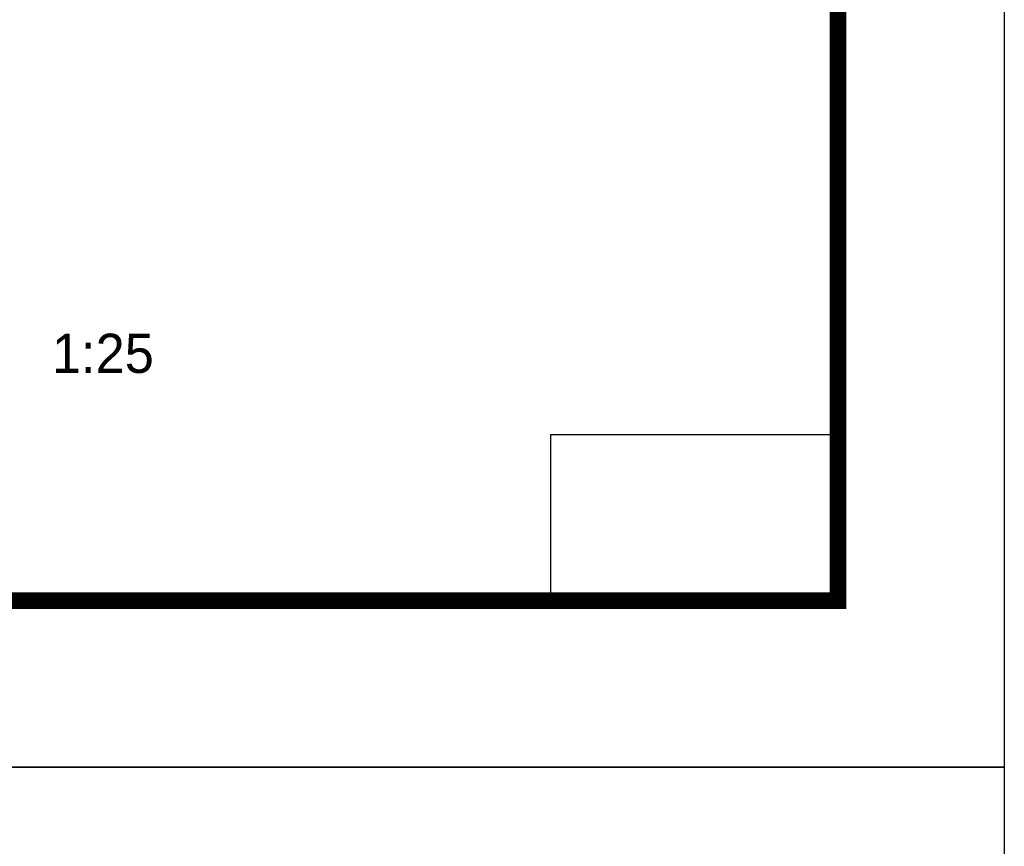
# Model space of a CAD drawing. Extents: x 447288 to 563800, y -194684 to 241749.
# Tile 51 of 91: x 481919 to 483398, y -135402 to -134161. Entities that reach past the tile are written whole.
import ezdxf
from ezdxf.enums import TextEntityAlignment as Align

# ---------------------------------------------------------------- set-up
doc = ezdxf.new("R2010")
doc.units = 0
doc.header["$LTSCALE"] = 1000
for name, color, linetype in [('C-SHEET-TEXT', 7, 'Continuous'), ('COLUMN', 9, 'Continuous'), ('PUB_TITLE', 4, 'Continuous')]:
    doc.layers.add(name, color=color, linetype=linetype)
doc.styles.add('_ST64S-1', font='txt')

msp = doc.modelspace()

# ---------------------------------------------------------------- linework, layer by layer
at = {"layer": 'COLUMN'}
for points in [[(482716.9, -134783.7), (483148.2, -134783.7), (483148.2, -135033.7), (482716.9, -135033.7)], [(482716.9, -134783.7), (483148.1, -134783.7), (483148.1, -135033.7), (482716.9, -135033.7)]]:
    msp.add_lwpolyline(points, close=True, dxfattribs=at)
at = {"layer": 'PUB_TITLE'}
for points in [[(462373.2, -135283.7), (483398.2, -135283.7), (483398.2, -120433.7), (462373.2, -120433.7)], [(483148.2, -135033.7), (483148.2, -120683.7), (481423.2, -120683.7), (481423.2, -135033.7)], [(462373.2, -150133.7), (483398.2, -150133.7), (483398.2, -135283.7), (462373.2, -135283.7)]]:
    msp.add_lwpolyline(points, close=True, dxfattribs=at)
at = {"layer": 'PUB_TITLE', "const_width": 25}
msp.add_lwpolyline([(462998.2, -135033.7), (483148.2, -135033.7), (483148.2, -120683.7), (462998.2, -120683.7)], close=True, dxfattribs=at)

# ---------------------------------------------------------------- texts
at = {"layer": 'C-SHEET-TEXT', "style": '_ST64S-1'}
msp.add_text('1:25', height=58.88, dxfattribs=at).set_placement((481967.3, -134632.5), align=Align.TOP_LEFT)

doc.saveas('drawing.dxf')
